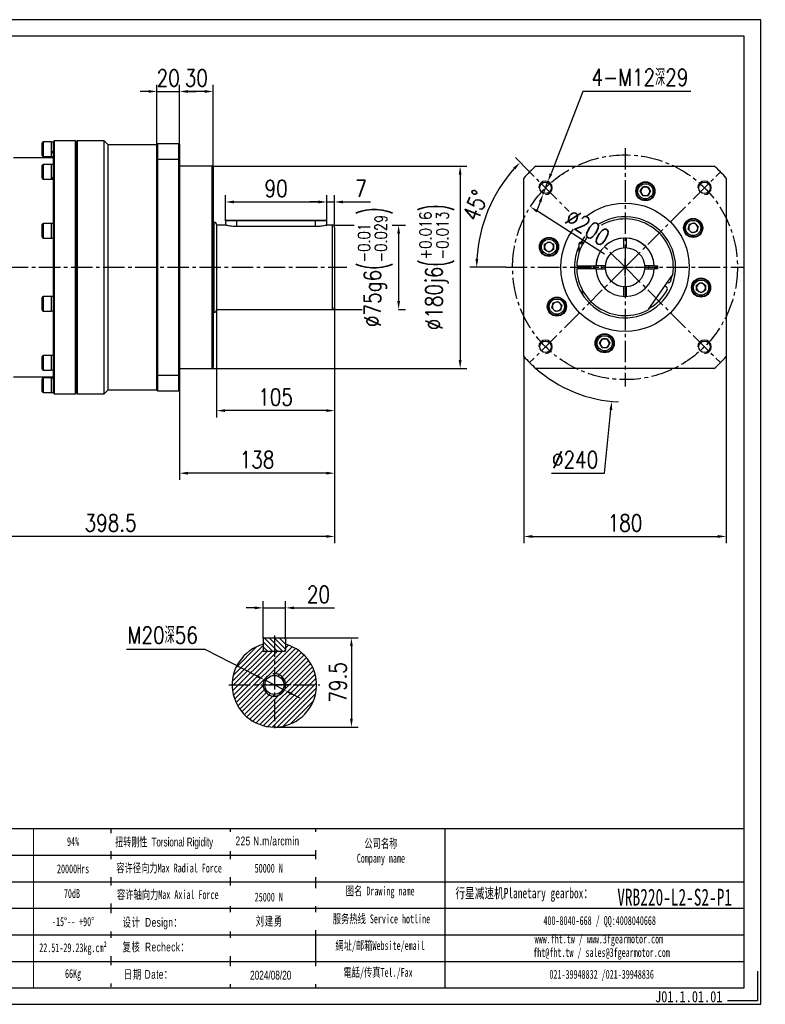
# Model space of a CAD drawing. Header units: millimetres. Extents: x 6735 to 7978, y 3609 to 4485.
# Tile 9 of 9: x 7314 to 7978, y 3609 to 4485. Entities that reach past the tile are written whole.
import ezdxf

# ---------------------------------------------------------------- set-up
doc = ezdxf.new("R2010")
doc.units = ezdxf.units.MM
doc.linetypes.add('CENTER2', pattern=[28.575, 19.05, -3.175, 3.175, -3.175])
doc.layers.get('Defpoints').update_dxf_attribs({"lineweight": 13})
for name, color, linetype in [('1轮廓实线层', 7, 'Continuous'), ('2细线层', 4, 'Continuous'), ('3中心线层', 1, 'CENTER2'), ('5剖面线层', 2, 'Continuous'), ('6文字层', 3, 'Continuous'), ('7标注层', 4, 'Continuous'), ('图框_外框线', 7, 'Continuous')]:
    doc.layers.add(name, color=color, linetype=linetype)
doc.layers.add('SLD-0', color=7, linetype='Continuous', lineweight=18)
doc.styles.add('TH_GBDIM', font='romans.shx', dxfattribs={"width": 0.8, "bigfont": 'gbcbig.shx'})
doc.styles.add('标准', font='arial.ttf', dxfattribs={"width": 0.667})
doc.styles.add('样式 1', font='txt', dxfattribs={"width": 0.8})
doc.dimstyles.new('TH_GBDIM', dxfattribs={"dimscale": 3, "dimtxt": 5, "dimasz": 2.5, "dimexe": 2, "dimexo": 0, "dimgap": 1.5, "dimtad": 1, "dimdec": 1, "dimdsep": 46, "dimtxsty": 'TH_GBDIM', "dimcen": 2.5, "dimclrd": 130, "dimclre": 130, "dimclrt": 3, "dimadec": 0, "dimazin": 2, "dimtfac": 0.714286, "dimtdec": 1, "dimtmove": 0, "dimatfit": 3, "dimfxl": 1, "dimtzin": 0, "dimlwd": -1, "dimlwe": -1, "dimarcsym": 0})

# ---------------------------------------------------------------- blocks, each defined once
blk = doc.blocks.new('*U8')
at = {"layer": '3中心线层'}
blk.add_line((-42.43, -42.43), (42.43, 42.43), dxfattribs=at)
blk = doc.blocks.new('*U7')
at = {"layer": '1轮廓实线层', "color": 0, "linetype": 'ByBlock', "lineweight": -2, "transparency": 16777216}
for p, rotation in [((-21437.75, 14078.37), 90), ((-21437.75, 13993.51), 180), ((-21352.89, 13993.51), 270)]:
    blk.add_blockref('*U8', p, dxfattribs=dict(at, rotation=rotation))
blk.add_blockref('*U8', (-21352.89, 14078.37), dxfattribs=at)
blk = doc.blocks.new('*D13')
at = {"layer": '7标注层', "color": 130}
for p, q in [((7592.42, 4302.01), (7611.93, 4302.01)), ((7645.56, 4302.01), (7657.39, 4302.01)), ((7651.39, 4294.51), (7651.39, 4234.51)), ((7592.42, 4227.01), (7619.05, 4227.01)), ((7651.39, 4227.01), (7657.39, 4227.01))]:
    blk.add_line(p, q, dxfattribs=at)
for points in [[(7652.64, 4294.51), (7650.14, 4294.51), (7651.39, 4302.01)], [(7650.14, 4234.51), (7652.64, 4234.51), (7651.39, 4227.01)]]:
    blk.add_solid(points, dxfattribs=at)
at = {"layer": 'Defpoints', "color": 0}
for p in [(7592.42, 4302.01), (7592.42, 4227.01), (7651.39, 4227.01)]:
    blk.add_point(p, dxfattribs=at)
at = {"layer": '7标注层', "color": 3, "insert": (7630.6, 4264.51), "char_height": 15, "attachment_point": 5, "rotation": 90, "style": 'TH_GBDIM'}
blk.add_mtext('{\\A1;{%%c75}{}{g6\\H0.7143x;{\\H2x;\\W0.5;(}\\S-0.01^ -0.029;{\\H2x;\\W0.5;)}}}', dxfattribs=at)
blk = doc.blocks.new('*D14')
at = {"layer": '7标注层', "color": 130}
for p, q in [((7485.42, 4354.51), (7712.09, 4354.51)), ((7706.09, 4347.01), (7706.09, 4182.01)), ((7485.42, 4174.51), (7712.09, 4174.51))]:
    blk.add_line(p, q, dxfattribs=at)
for points in [[(7707.34, 4347.01), (7704.84, 4347.01), (7706.09, 4354.51)], [(7704.84, 4182.01), (7707.34, 4182.01), (7706.09, 4174.51)]]:
    blk.add_solid(points, dxfattribs=at)
at = {"layer": 'Defpoints', "color": 0}
for p in [(7485.42, 4354.51), (7485.42, 4174.51), (7706.09, 4174.51)]:
    blk.add_point(p, dxfattribs=at)
at = {"layer": '7标注层', "color": 3, "insert": (7685.31, 4264.51), "char_height": 15, "attachment_point": 5, "rotation": 90, "style": 'TH_GBDIM'}
blk.add_mtext('{\\A1;{%%c180}{}{j6\\H0.7143x;{\\H2x;\\W0.5;(}\\S+0.016^ -0.013;{\\H2x;\\W0.5;)}}}', dxfattribs=at)
blk = doc.blocks.new('*D15')
at = {"layer": '7标注层', "color": 130}
for p, q in [((7456.42, 4374.01), (7456.42, 4426.95)), ((7486.42, 4353.51), (7486.42, 4426.95)), ((7478.92, 4420.95), (7463.92, 4420.95))]:
    blk.add_line(p, q, dxfattribs=at)
for points in [[(7463.92, 4422.2), (7463.92, 4419.7), (7456.42, 4420.95)], [(7478.92, 4419.7), (7478.92, 4422.2), (7486.42, 4420.95)]]:
    blk.add_solid(points, dxfattribs=at)
at = {"layer": 'Defpoints', "color": 0}
for p in [(7456.42, 4420.95), (7456.42, 4374.01), (7486.42, 4353.51)]:
    blk.add_point(p, dxfattribs=at)
at = {"layer": '7标注层', "color": 3, "insert": (7471.42, 4432.95), "char_height": 15, "attachment_point": 5, "style": 'TH_GBDIM'}
blk.add_mtext('30', dxfattribs=at)
blk = doc.blocks.new('*D16')
at = {"layer": '7标注层', "color": 130}
for p, q in [((7436.42, 4374.01), (7436.42, 4426.95)), ((7456.42, 4374.01), (7456.42, 4426.95)), ((7428.92, 4420.95), (7421.42, 4420.95)), ((7436.42, 4420.95), (7456.42, 4420.95)), ((7463.92, 4420.95), (7471.42, 4420.95))]:
    blk.add_line(p, q, dxfattribs=at)
for points in [[(7428.92, 4419.7), (7428.92, 4422.2), (7436.42, 4420.95)], [(7463.92, 4422.2), (7463.92, 4419.7), (7456.42, 4420.95)]]:
    blk.add_solid(points, dxfattribs=at)
at = {"layer": 'Defpoints', "color": 0}
for p in [(7456.42, 4420.95), (7436.42, 4374.01), (7456.42, 4374.01)]:
    blk.add_point(p, dxfattribs=at)
at = {"layer": '7标注层', "color": 3, "insert": (7446.42, 4432.95), "char_height": 15, "attachment_point": 5, "style": 'TH_GBDIM'}
blk.add_mtext('20', dxfattribs=at)
blk = doc.blocks.new('*D17')
at = {"layer": '7标注层', "color": 130}
for p, q in [((7497.42, 4305.71), (7497.42, 4328.61)), ((7587.42, 4305.71), (7587.42, 4328.61)), ((7504.92, 4322.61), (7579.92, 4322.61))]:
    blk.add_line(p, q, dxfattribs=at)
for points in [[(7504.92, 4323.86), (7504.92, 4321.36), (7497.42, 4322.61)], [(7579.92, 4321.36), (7579.92, 4323.86), (7587.42, 4322.61)]]:
    blk.add_solid(points, dxfattribs=at)
at = {"layer": 'Defpoints', "color": 0}
for p in [(7587.42, 4322.61), (7497.42, 4305.71), (7587.42, 4305.71)]:
    blk.add_point(p, dxfattribs=at)
at = {"layer": '7标注层', "color": 3, "insert": (7542.42, 4334.61), "char_height": 15, "attachment_point": 5, "style": 'TH_GBDIM'}
blk.add_mtext('90', dxfattribs=at)
blk = doc.blocks.new('*D18')
at = {"layer": '7标注层', "color": 130}
for p, q in [((7587.42, 4305.71), (7587.42, 4328.61)), ((7594.42, 4300.01), (7594.42, 4328.61)), ((7579.92, 4322.61), (7572.42, 4322.61)), ((7587.42, 4322.61), (7594.42, 4322.61)), ((7601.92, 4322.61), (7626.42, 4322.61))]:
    blk.add_line(p, q, dxfattribs=at)
for points in [[(7579.92, 4321.36), (7579.92, 4323.86), (7587.42, 4322.61)], [(7601.92, 4323.86), (7601.92, 4321.36), (7594.42, 4322.61)]]:
    blk.add_solid(points, dxfattribs=at)
at = {"layer": 'Defpoints', "color": 0}
for p in [(7594.42, 4322.61), (7587.42, 4305.71), (7594.42, 4300.01)]:
    blk.add_point(p, dxfattribs=at)
at = {"layer": '7标注层', "color": 3, "insert": (7617.92, 4334.61), "char_height": 15, "attachment_point": 5, "style": 'TH_GBDIM'}
blk.add_mtext('7', dxfattribs=at)
blk = doc.blocks.new('*D19')
at = {"layer": '7标注层', "color": 130}
for p, q in [((7489.42, 4227.01), (7489.42, 4130.98)), ((7594.42, 4229.01), (7594.42, 4130.98)), ((7586.92, 4136.98), (7496.92, 4136.98))]:
    blk.add_line(p, q, dxfattribs=at)
for points in [[(7496.92, 4138.23), (7496.92, 4135.73), (7489.42, 4136.98)], [(7586.92, 4135.73), (7586.92, 4138.23), (7594.42, 4136.98)]]:
    blk.add_solid(points, dxfattribs=at)
at = {"layer": 'Defpoints', "color": 0}
for p in [(7489.42, 4227.01), (7594.42, 4229.01), (7489.42, 4136.98)]:
    blk.add_point(p, dxfattribs=at)
at = {"layer": '7标注层', "color": 3, "insert": (7541.92, 4148.98), "char_height": 15, "attachment_point": 5, "style": 'TH_GBDIM'}
blk.add_mtext('105', dxfattribs=at)
blk = doc.blocks.new('*D20')
at = {"layer": '7标注层', "color": 130}
for p, q in [((7594.42, 4229.01), (7594.42, 4075.3)), ((7456.42, 4155.01), (7456.42, 4075.3)), ((7586.92, 4081.3), (7463.92, 4081.3))]:
    blk.add_line(p, q, dxfattribs=at)
for points in [[(7463.92, 4082.55), (7463.92, 4080.05), (7456.42, 4081.3)], [(7586.92, 4080.05), (7586.92, 4082.55), (7594.42, 4081.3)]]:
    blk.add_solid(points, dxfattribs=at)
at = {"layer": 'Defpoints', "color": 0}
for p in [(7594.42, 4229.01), (7456.42, 4155.01), (7456.42, 4081.3)]:
    blk.add_point(p, dxfattribs=at)
at = {"layer": '7标注层', "color": 3, "insert": (7525.42, 4093.3), "char_height": 15, "attachment_point": 5, "style": 'TH_GBDIM'}
blk.add_mtext('138', dxfattribs=at)
blk = doc.blocks.new('*D21')
at = {"layer": '7标注层', "color": 130}
for p, q in [((7594.42, 4229.01), (7594.42, 4019)), ((7195.92, 4175.31), (7195.92, 4019)), ((7586.92, 4025), (7203.42, 4025))]:
    blk.add_line(p, q, dxfattribs=at)
for points in [[(7203.42, 4026.25), (7203.42, 4023.75), (7195.92, 4025)], [(7586.92, 4023.75), (7586.92, 4026.25), (7594.42, 4025)]]:
    blk.add_solid(points, dxfattribs=at)
at = {"layer": 'Defpoints', "color": 0}
for p in [(7594.42, 4229.01), (7195.92, 4175.31), (7195.92, 4025)]:
    blk.add_point(p, dxfattribs=at)
at = {"layer": '7标注层', "color": 3, "insert": (7395.17, 4037), "char_height": 15, "attachment_point": 5, "style": 'TH_GBDIM'}
blk.add_mtext('398.5', dxfattribs=at)
blk = doc.blocks.new('*D24')
at = {"layer": '7标注层', "color": 130}
for p, q in [((7762.76, 4185.14), (7762.76, 4019)), ((7942.76, 4185.14), (7942.76, 4019)), ((7770.26, 4025), (7935.26, 4025))]:
    blk.add_line(p, q, dxfattribs=at)
for points in [[(7770.26, 4026.25), (7770.26, 4023.75), (7762.76, 4025)], [(7935.26, 4023.75), (7935.26, 4026.25), (7942.76, 4025)]]:
    blk.add_solid(points, dxfattribs=at)
at = {"layer": 'Defpoints', "color": 0}
for p in [(7762.76, 4185.14), (7942.76, 4185.14), (7942.76, 4025)]:
    blk.add_point(p, dxfattribs=at)
at = {"layer": '7标注层', "color": 3, "insert": (7852.76, 4037), "char_height": 15, "attachment_point": 5, "style": 'TH_GBDIM'}
blk.add_mtext('180', dxfattribs=at)
blk = doc.blocks.new('*D25')
at = {"layer": '7标注层', "color": 130}
for p, q in [((7815.15, 4420.95), (7786.91, 4347.81)), ((7911.24, 4420.95), (7815.15, 4420.95)), ((7779.89, 4329.62), (7784.21, 4340.82)), ((7777.19, 4322.63), (7774.48, 4315.63))]:
    blk.add_line(p, q, dxfattribs=at)
for points in [[(7785.74, 4348.26), (7788.08, 4347.36), (7784.21, 4340.82)], [(7778.35, 4322.17), (7776.02, 4323.08), (7779.89, 4329.62)]]:
    blk.add_solid(points, dxfattribs=at)
at = {"layer": 'Defpoints', "color": 0}
for p in [(7784.21, 4340.82), (7779.89, 4329.62)]:
    blk.add_point(p, dxfattribs=at)
at = {"layer": '7标注层', "color": 3, "insert": (7866.02, 4433.53), "char_height": 15, "attachment_point": 5, "style": 'TH_GBDIM'}
blk.add_mtext('{4-M12深29}{}{}', dxfattribs=at)
blk = doc.blocks.new('*D26')
at = {"layer": '7标注层', "color": 130}
for p, q in [((7852.76, 4257.01), (7852.76, 4272.01)), ((7845.26, 4264.51), (7860.26, 4264.51)), ((7834.53, 4081.3), (7840.13, 4137.63)), ((7787.46, 4081.3), (7834.53, 4081.3))]:
    blk.add_line(p, q, dxfattribs=at)
blk.add_arc((7852.76, 4264.51), 120, 228.59038, 267.18293, dxfattribs=at)
blk.add_solid([(7841.38, 4137.51), (7838.89, 4137.76), (7840.88, 4145.1)], dxfattribs=at)
at = {"layer": 'Defpoints', "color": 0}
for p in [(7864.64, 4383.92), (7840.88, 4145.1)]:
    blk.add_point(p, dxfattribs=at)
at = {"layer": '7标注层', "color": 3, "insert": (7808.32, 4093.3), "char_height": 15, "attachment_point": 5, "style": 'TH_GBDIM'}
blk.add_mtext('{∅240}{}{}', dxfattribs=at)
blk = doc.blocks.new('*D28')
at = {"layer": '7标注层', "color": 130}
for p, q in [((7523.34, 3961.45), (7515.84, 3961.45)), ((7530.84, 3934.08), (7530.84, 3967.45)), ((7530.84, 3961.45), (7550.84, 3961.45)), ((7550.84, 3934.08), (7550.84, 3967.45)), ((7558.34, 3961.45), (7594.26, 3961.45))]:
    blk.add_line(p, q, dxfattribs=at)
for points in [[(7523.34, 3960.2), (7523.34, 3962.7), (7530.84, 3961.45)], [(7558.34, 3962.7), (7558.34, 3960.2), (7550.84, 3961.45)]]:
    blk.add_solid(points, dxfattribs=at)
at = {"layer": 'Defpoints', "color": 0}
for p in [(7550.84, 3961.45), (7530.84, 3934.08), (7550.84, 3934.08)]:
    blk.add_point(p, dxfattribs=at)
at = {"layer": '7标注层', "color": 3, "insert": (7580.05, 3973.45), "char_height": 15, "attachment_point": 5, "style": 'TH_GBDIM'}
blk.add_mtext('20', dxfattribs=at)
blk = doc.blocks.new('*D29')
at = {"layer": '7标注层', "color": 130}
for p, q in [((7550.04, 3934.88), (7615.37, 3934.88)), ((7609.37, 3927.38), (7609.37, 3862.88)), ((7540.84, 3855.38), (7615.37, 3855.38))]:
    blk.add_line(p, q, dxfattribs=at)
for points in [[(7610.62, 3927.38), (7608.12, 3927.38), (7609.37, 3934.88)], [(7608.12, 3862.88), (7610.62, 3862.88), (7609.37, 3855.38)]]:
    blk.add_solid(points, dxfattribs=at)
at = {"layer": 'Defpoints', "color": 0}
for p in [(7550.04, 3934.88), (7540.84, 3855.38), (7609.37, 3855.38)]:
    blk.add_point(p, dxfattribs=at)
at = {"layer": '7标注层', "color": 3, "insert": (7597.37, 3895.13), "char_height": 15, "attachment_point": 5, "rotation": 90, "style": 'TH_GBDIM'}
blk.add_mtext('79.5', dxfattribs=at)
blk = doc.blocks.new('*D30')
at = {"layer": '7标注层', "color": 130}
for p, q in [((7409.46, 3924.58), (7478.98, 3924.58)), ((7478.98, 3924.58), (7525.26, 3900.86)), ((7549.74, 3888.32), (7531.94, 3897.44)), ((7556.41, 3884.9), (7563.09, 3881.48))]:
    blk.add_line(p, q, dxfattribs=at)
blk.add_arc((7540.84, 3892.88), 10, 117.95556, 172.5, dxfattribs=at)
for points in [[(7524.69, 3899.75), (7525.83, 3901.98), (7531.94, 3897.44)], [(7556.98, 3886.02), (7555.84, 3883.79), (7549.74, 3888.32)]]:
    blk.add_solid(points, dxfattribs=at)
at = {"layer": 'Defpoints', "color": 0}
for p in [(7531.94, 3897.44), (7549.74, 3888.32)]:
    blk.add_point(p, dxfattribs=at)
at = {"layer": '7标注层', "color": 3, "insert": (7441.54, 3937.16), "char_height": 15, "attachment_point": 5, "style": 'TH_GBDIM'}
blk.add_mtext('{M20深56}{}{}', dxfattribs=at)
blk = doc.blocks.new('*D34')
at = {"layer": '7标注层', "color": 130}
for p, q in [((7767.91, 4349.36), (7755.19, 4362.07)), ((7746.76, 4264.51), (7714.78, 4264.51))]:
    blk.add_line(p, q, dxfattribs=at)
blk.add_arc((7852.76, 4264.51), 131.98, 138.25648, 176.74352, dxfattribs=at)
for points in [[(7755.2, 4351.52), (7753.38, 4353.24), (7759.44, 4357.83)], [(7719.75, 4272.04), (7722.25, 4271.97), (7720.78, 4264.51)]]:
    blk.add_solid(points, dxfattribs=at)
at = {"layer": 'Defpoints', "color": 0}
for p in [(7767.91, 4349.36), (7738.46, 4330.5), (7746.76, 4264.51), (7852.76, 4264.51), (7958.76, 4264.51)]:
    blk.add_point(p, dxfattribs=at)
at = {"layer": '7标注层', "color": 3, "insert": (7719.74, 4319.61), "char_height": 15, "attachment_point": 5, "rotation": 67.5, "style": 'TH_GBDIM'}
blk.add_mtext('45%%d', dxfattribs=at)
blk = doc.blocks.new('*D36')
at = {"layer": '7标注层', "color": 130}
blk.add_line((7834.41, 4276.22), (7774.79, 4314.29), dxfattribs=at)
blk.add_solid([(7775.47, 4315.34), (7774.12, 4313.23), (7768.47, 4318.32)], dxfattribs=at)
at = {"layer": 'Defpoints', "color": 0}
for p in [(7768.47, 4318.32), (7937.04, 4210.7)]:
    blk.add_point(p, dxfattribs=at)
at = {"layer": '7标注层', "color": 3, "insert": (7819.49, 4299.98), "char_height": 15, "attachment_point": 5, "rotation": 327.4434, "style": 'TH_GBDIM'}
blk.add_mtext('∅200', dxfattribs=at)

msp = doc.modelspace()

# ---------------------------------------------------------------- hatches: boundary and pattern name
at = {"layer": '5剖面线层'}
h = msp.add_hatch(dxfattribs=at)
h.set_pattern_fill('ANSI31', color=256, angle=90)
h.set_pattern_definition([(135, (18438.942, -2868.3718), (-2.245064, -2.245064), [])])
h.paths.add_polyline_path([(7550.84, 3934.08), (7550.04, 3934.88), (7540.84, 3934.88), (7540.84, 3922.88), (7550.04, 3922.88), (7550.84, 3923.68)])
h.paths.add_polyline_path([(7540.84, 3934.88), (7531.64, 3934.88), (7530.84, 3934.08), (7530.84, 3923.68), (7531.64, 3922.88), (7540.84, 3922.88)])
h = msp.add_hatch(dxfattribs=at)
h.set_pattern_fill('ANSI31', color=256)
h.set_pattern_definition([(45, (18438.942, -2868.3718), (-2.245064, 2.245064), [])])
h.paths.add_polyline_path([(7550.84, 3929.03), (7550.84, 3923.68), (7550.84, 3922.88), (7550.04, 3922.88), (7540.84, 3922.88), (7540.84, 3902.88, -0.414214), (7550.84, 3892.88), (7578.34, 3892.88, 0.337188)])
h.paths.add_polyline_path([(7578.34, 3892.88), (7550.84, 3892.88, -0.414214), (7540.84, 3882.88), (7540.84, 3877.88), (7540.84, 3855.38, 0.414214)])
h.paths.add_polyline_path([(7530.84, 3892.88), (7525.84, 3892.88), (7503.34, 3892.88, 0.414214), (7540.84, 3855.38), (7540.84, 3882.88, -0.414214)])
h.paths.add_polyline_path([(7540.84, 3922.88), (7531.64, 3922.88), (7530.84, 3922.88), (7530.84, 3923.68), (7530.84, 3929.03, 0.337188), (7503.34, 3892.88), (7525.84, 3892.88), (7532.34, 3892.88, -0.414214), (7540.84, 3901.38), (7540.84, 3907.88)])
h.paths.add_polyline_path([(7540.84, 3902.88), (7540.84, 3901.38, -0.414214), (7549.34, 3892.88), (7550.84, 3892.88, 0.414214)], flags=17)
h.paths.add_polyline_path([(7550.84, 3892.88), (7549.34, 3892.88, -0.414214), (7540.84, 3884.38), (7540.84, 3882.88, 0.414214)], flags=17)
h.paths.add_polyline_path([(7540.84, 3884.38, -0.414214), (7532.34, 3892.88), (7530.84, 3892.88, 0.414214), (7540.84, 3882.88)], flags=17)

# ---------------------------------------------------------------- linework, layer by layer
at = {"layer": '1轮廓实线层', "linetype": 'Continuous', "lineweight": 30}
for p, q in [((7334.32, 4367.2), (7334.32, 4375.01)), ((7342.32, 4376.01), (7335.32, 4376.01)), ((7335.32, 4376.01), (7335.32, 4366.79)), ((7342.32, 4376.01), (7342.32, 4366.79)), ((7344.42, 4375.95), (7342.32, 4375.95)), ((7344.92, 4377.01), (7344.42, 4376.51)), ((7344.42, 4152.51), (7344.42, 4376.51)), ((7363.92, 4377.01), (7344.92, 4377.01)), ((7344.92, 4377.01), (7344.92, 4152.01)), ((7364.42, 4376.51), (7363.92, 4377.01)), ((7363.92, 4264.51), (7363.92, 4377.01)), ((7365.42, 4377.01), (7364.42, 4376.01)), ((7364.42, 4376.51), (7364.42, 4264.51)), ((7389.42, 4377.01), (7365.42, 4377.01)), ((7365.42, 4377.01), (7365.42, 4152.01)), ((7392.92, 4373.51), (7389.42, 4377.01)), ((7389.42, 4264.51), (7389.42, 4377.01)), ((7436.42, 4373.51), (7392.92, 4373.51)), ((7392.92, 4264.51), (7392.92, 4373.51)), ((7436.42, 4374.01), (7436.92, 4374.51)), ((7436.42, 4360.32), (7436.42, 4374.01)), ((7436.92, 4374.51), (7436.92, 4360.51)), ((7436.92, 4374.51), (7455.92, 4374.51)), ((7455.92, 4360.51), (7455.92, 4374.51)), ((7455.92, 4374.51), (7456.42, 4374.01)), ((7456.42, 4374.01), (7456.42, 4360.32)), ((7334.32, 4364.01), (7334.32, 4367.2)), ((7335.32, 4366.79), (7335.32, 4363.01)), ((7342.32, 4366.79), (7342.32, 4363.01)), ((7342.32, 4363.07), (7344.42, 4363.07)), ((7344.42, 4362.01), (7308.92, 4362.01)), ((7334.32, 4344.66), (7334.32, 4354.96)), ((7335.32, 4363.01), (7342.32, 4363.01)), ((7342.32, 4355.96), (7335.32, 4355.96)), ((7335.32, 4355.96), (7335.32, 4343.78)), ((7342.32, 4355.96), (7342.32, 4343.78)), ((7344.42, 4355.9), (7342.32, 4355.9)), ((7436.42, 4360.32), (7436.92, 4360.51)), ((7436.42, 4168.7), (7436.42, 4360.32)), ((7455.92, 4360.51), (7436.92, 4360.51)), ((7436.92, 4360.51), (7436.92, 4168.51)), ((7456.42, 4360.32), (7455.92, 4360.51)), ((7455.92, 4168.51), (7455.92, 4360.51)), ((7456.42, 4360.32), (7456.42, 4168.7)), ((7485.42, 4354.51), (7456.42, 4354.51)), ((7486.42, 4353.51), (7485.42, 4354.51)), ((7485.42, 4264.51), (7485.42, 4354.51)), ((7773.39, 4354.51), (7932.13, 4354.51)), ((7486.42, 4353.51), (7486.42, 4264.51)), ((7334.32, 4343.96), (7334.32, 4344.66)), ((7335.32, 4343.78), (7335.32, 4342.96)), ((7335.32, 4342.96), (7342.32, 4342.96)), ((7342.32, 4343.78), (7342.32, 4342.96)), ((7342.32, 4343.02), (7344.42, 4343.02)), ((7762.76, 4185.14), (7762.76, 4343.88)), ((7942.76, 4343.88), (7942.76, 4185.14)), ((7863.83, 4328.24), (7863.86, 4328.27)), ((7866.26, 4332.12), (7868.57, 4336.12)), ((7868.57, 4328.12), (7866.26, 4332.12)), ((7868.57, 4336.12), (7873.19, 4336.12)), ((7873.19, 4328.12), (7868.57, 4328.12)), ((7873.19, 4336.12), (7875.49, 4332.12)), ((7875.49, 4332.12), (7873.19, 4328.12)), ((7864.67, 4326.99), (7864.71, 4327.02)), ((7334.32, 4291.46), (7334.32, 4302.46)), ((7342.32, 4303.46), (7335.32, 4303.46)), ((7335.32, 4303.46), (7335.32, 4290.46)), ((7342.32, 4303.46), (7342.32, 4290.46)), ((7344.42, 4303.4), (7342.32, 4303.4)), ((7487.42, 4304.51), (7486.42, 4304.51)), ((7487.42, 4264.51), (7487.42, 4304.51)), ((7489.42, 4302.51), (7489.42, 4264.51)), ((7497.42, 4302.01), (7489.42, 4302.01)), ((7498.22, 4306.51), (7497.42, 4305.71)), ((7497.42, 4305.71), (7497.42, 4302.01)), ((7507.42, 4305.71), (7497.42, 4305.71)), ((7498.22, 4306.51), (7507.42, 4306.51)), ((7507.42, 4305.71), (7507.42, 4306.51)), ((7507.42, 4306.51), (7577.42, 4306.51)), ((7577.42, 4305.71), (7507.42, 4305.71)), ((7507.42, 4300.65), (7507.42, 4305.71)), ((7577.42, 4306.51), (7577.42, 4305.71)), ((7577.42, 4306.51), (7586.62, 4306.51)), ((7587.42, 4305.71), (7577.42, 4305.71)), ((7577.42, 4300.65), (7577.42, 4305.71)), ((7587.42, 4305.71), (7586.62, 4306.51)), ((7587.42, 4302.01), (7587.42, 4305.71)), ((7592.42, 4302.01), (7587.42, 4302.01)), ((7592.42, 4264.51), (7592.42, 4302.01)), ((7905.65, 4301.75), (7905.7, 4301.74)), ((7908.92, 4298.31), (7910.11, 4302.77)), ((7910.11, 4302.77), (7914.58, 4303.97)), ((7914.58, 4303.97), (7917.84, 4300.7)), ((7577.42, 4300.65), (7507.42, 4300.65)), ((7594.42, 4300.01), (7594.42, 4264.51)), ((7905.37, 4300.26), (7905.42, 4300.26)), ((7912.18, 4295.05), (7908.92, 4298.31)), ((7916.65, 4296.24), (7912.18, 4295.05)), ((7917.84, 4300.7), (7916.65, 4296.24)), ((7335.32, 4290.46), (7342.32, 4290.46)), ((7342.32, 4290.52), (7343.19, 4290.52)), ((7781.14, 4284.93), (7785.14, 4287.24)), ((7781.14, 4280.32), (7781.14, 4284.93)), ((7785.14, 4287.24), (7789.14, 4284.93)), ((7789.14, 4284.93), (7789.14, 4280.32)), ((7811.76, 4285.51), (7811.76, 4277.47)), ((7815.24, 4285.51), (7811.76, 4285.51)), ((7813.01, 4286.76), (7815.96, 4286.76)), ((7851.51, 4290.48), (7851.51, 4289.98)), ((7851.51, 4289.98), (7851.51, 4281.96)), ((7854.01, 4289.98), (7854.01, 4290.48)), ((7854.01, 4281.96), (7854.01, 4289.98)), ((7785.14, 4278.01), (7781.14, 4280.32)), ((7789.14, 4280.32), (7785.14, 4278.01)), ((7789.03, 4275.58), (7789, 4275.61)), ((7790.28, 4276.42), (7790.24, 4276.46)), ((7363.92, 4152.01), (7363.92, 4264.51)), ((7364.42, 4264.51), (7364.42, 4152.51)), ((7389.42, 4152.01), (7389.42, 4264.51)), ((7392.92, 4155.51), (7392.92, 4264.51)), ((7485.42, 4174.51), (7485.42, 4264.51)), ((7486.42, 4264.51), (7486.42, 4175.51)), ((7487.42, 4224.51), (7487.42, 4264.51)), ((7489.42, 4264.51), (7489.42, 4226.51)), ((7592.42, 4227.01), (7592.42, 4264.51)), ((7594.42, 4264.51), (7594.42, 4229.01)), ((7810.28, 4265.76), (7809.78, 4265.76)), ((7809.78, 4263.26), (7810.28, 4263.26)), ((7810.28, 4265.76), (7826.29, 4265.76)), ((7826.79, 4263.26), (7810.28, 4263.26)), ((7814.76, 4265.76), (7814.76, 4263.26)), ((7824.76, 4263.26), (7824.76, 4265.76)), ((7826.79, 4265.76), (7826.29, 4265.76)), ((7827.29, 4265.76), (7826.79, 4265.76)), ((7826.79, 4263.26), (7827.29, 4263.26)), ((7835.3, 4265.76), (7827.29, 4265.76)), ((7827.29, 4263.26), (7835.3, 4263.26)), ((7831.8, 4265.76), (7831.22, 4265.76)), ((7831.22, 4263.26), (7831.8, 4263.26)), ((7878.23, 4265.76), (7870.21, 4265.76)), ((7870.21, 4263.26), (7878.23, 4263.26)), ((7874.3, 4265.76), (7873.72, 4265.76)), ((7873.72, 4263.26), (7874.3, 4263.26)), ((7878.73, 4265.76), (7878.23, 4265.76)), ((7878.23, 4263.26), (7878.73, 4263.26)), ((7879.23, 4265.76), (7878.73, 4265.76)), ((7881.76, 4263.26), (7878.73, 4263.26)), ((7879.23, 4265.76), (7881.76, 4265.76)), ((7881.76, 4265.76), (7881.76, 4263.26)), ((7895.28, 4258.11), (7894.62, 4257.17)), ((7873.97, 4227.68), (7894.62, 4257.17)), ((7890.37, 4251.1), (7890.76, 4250.93)), ((7915.24, 4252.59), (7915.27, 4252.55)), ((7916.37, 4248.7), (7920.37, 4251.01)), ((7916.49, 4253.44), (7916.52, 4253.4)), ((7920.37, 4251.01), (7924.37, 4248.7)), ((7814.76, 4244.38), (7814.76, 4242.16)), ((7814.76, 4242.16), (7815.16, 4241.76)), ((7814.76, 4242.16), (7816.02, 4242.16)), ((7816.27, 4241.76), (7815.16, 4241.76)), ((7851.51, 4247.05), (7851.51, 4238.54)), ((7854.01, 4238.54), (7854.01, 4247.05)), ((7889.23, 4247.24), (7888.02, 4247.74)), ((7916.37, 4244.08), (7916.37, 4248.7)), ((7920.37, 4241.77), (7916.37, 4244.08)), ((7924.37, 4244.08), (7920.37, 4241.77)), ((7924.37, 4248.7), (7924.37, 4244.08)), ((7334.32, 4226.56), (7334.32, 4237.56)), ((7342.32, 4238.56), (7335.32, 4238.56)), ((7335.32, 4238.56), (7335.32, 4225.56)), ((7342.32, 4238.56), (7342.32, 4225.56)), ((7344.42, 4238.5), (7342.32, 4238.5)), ((7787.68, 4228.31), (7788.87, 4232.77)), ((7788.87, 4232.77), (7793.33, 4233.97)), ((7793.33, 4233.97), (7796.6, 4230.7)), ((7335.32, 4225.56), (7342.32, 4225.56)), ((7342.32, 4225.62), (7344.42, 4225.62)), ((7486.42, 4224.51), (7487.42, 4224.51)), ((7489.42, 4227.01), (7497.42, 4227.01)), ((7497.42, 4227.01), (7592.42, 4227.01)), ((7790.94, 4225.05), (7787.68, 4228.31)), ((7795.4, 4226.24), (7790.94, 4225.05)), ((7796.6, 4230.7), (7795.4, 4226.24)), ((7799.87, 4227.27), (7799.82, 4227.28)), ((7800.15, 4228.75), (7800.1, 4228.76)), ((7873.97, 4227.68), (7873.31, 4226.74)), ((7830.02, 4196.89), (7832.33, 4200.89)), ((7832.33, 4192.89), (7830.02, 4196.89)), ((7832.33, 4200.89), (7836.95, 4200.89)), ((7836.95, 4200.89), (7839.26, 4196.89)), ((7839.26, 4196.89), (7836.95, 4192.89)), ((7840.84, 4202.03), (7840.8, 4201.99)), ((7841.69, 4200.78), (7841.65, 4200.75)), ((7836.95, 4192.89), (7832.33, 4192.89)), ((7334.32, 4174.06), (7334.32, 4185.06)), ((7342.32, 4186.06), (7335.32, 4186.06)), ((7335.32, 4186.06), (7335.32, 4173.06)), ((7342.32, 4186.06), (7342.32, 4173.06)), ((7344.42, 4186), (7342.32, 4186)), ((7335.32, 4173.06), (7342.32, 4173.06)), ((7342.32, 4173.12), (7344.42, 4173.12)), ((7456.42, 4174.51), (7485.42, 4174.51)), ((7485.42, 4174.51), (7486.42, 4175.51)), ((7932.13, 4174.51), (7773.39, 4174.51)), ((7308.92, 4167.01), (7344.42, 4167.01)), ((7334.32, 4154.01), (7334.32, 4165.01)), ((7342.32, 4166.01), (7335.32, 4166.01)), ((7335.32, 4166.01), (7335.32, 4153.01)), ((7342.32, 4166.01), (7342.32, 4153.01)), ((7344.42, 4165.95), (7342.32, 4165.95)), ((7436.42, 4155.01), (7436.42, 4168.7)), ((7436.42, 4168.7), (7436.92, 4168.51)), ((7436.92, 4168.51), (7436.92, 4154.51)), ((7436.92, 4168.51), (7455.92, 4168.51)), ((7456.42, 4168.7), (7455.92, 4168.51)), ((7455.92, 4154.51), (7455.92, 4168.51)), ((7456.42, 4168.7), (7456.42, 4155.01)), ((7335.32, 4153.01), (7342.32, 4153.01)), ((7342.32, 4153.07), (7344.42, 4153.07)), ((7364.42, 4153.01), (7365.42, 4152.01)), ((7389.42, 4152.01), (7392.92, 4155.51)), ((7392.92, 4155.51), (7436.42, 4155.51)), ((7436.92, 4154.51), (7436.42, 4155.01)), ((7436.92, 4154.51), (7455.92, 4154.51)), ((7456.42, 4155.01), (7455.92, 4154.51)), ((7344.42, 4152.51), (7344.92, 4152.01)), ((7344.92, 4152.01), (7363.92, 4152.01)), ((7363.92, 4152.01), (7364.42, 4152.51)), ((7365.42, 4152.01), (7389.42, 4152.01))]:
    msp.add_line(p, q, dxfattribs=at)
at = {"layer": '1轮廓实线层'}
for p, q in [((7531.64, 3934.88), (7530.84, 3934.08)), ((7530.84, 3934.08), (7530.84, 3923.68)), ((7531.64, 3934.88), (7550.04, 3934.88)), ((7550.04, 3934.88), (7550.84, 3934.08)), ((7550.84, 3934.08), (7550.84, 3923.68)), ((7530.84, 3923.68), (7531.64, 3922.88)), ((7530.84, 3923.68), (7530.84, 3922.88)), ((7530.84, 3922.88), (7531.64, 3922.88)), ((7531.64, 3922.88), (7550.04, 3922.88)), ((7550.04, 3922.88), (7550.84, 3923.68)), ((7550.04, 3922.88), (7550.84, 3922.88)), ((7550.84, 3922.88), (7550.84, 3923.68))]:
    msp.add_line(p, q, dxfattribs=at)
at = {"layer": '1轮廓实线层', "linetype": 'Continuous', "lineweight": 30, "flags": 128}
for points in [[(7810.27, 4265.59), (7810.26, 4264.51), (7810.28, 4263.26)], [(7881.19, 4263.26), (7881.21, 4264.51), (7881.19, 4265.76)], [(7893.44, 4252.2), (7894.23, 4255.22), (7894.62, 4257.17)]]:
    msp.add_lwpolyline(points, dxfattribs=at)
at = {"layer": '1轮廓实线层', "linetype": 'Continuous', "lineweight": 30}
for centre, radius in [((7782.05, 4335.22), 5.1), ((7870.88, 4332.12), 8.5), ((7870.88, 4332.12), 8), ((7870.88, 4332.12), 6.75), ((7923.47, 4335.22), 5.1), ((7852.76, 4264.51), 57.15), ((7913.38, 4299.51), 8.5), ((7913.38, 4299.51), 8), ((7913.38, 4299.51), 6.75), ((7785.14, 4282.63), 8.5), ((7785.14, 4282.63), 8), ((7785.14, 4282.63), 6.75), ((7920.37, 4246.39), 8.5), ((7920.37, 4246.39), 8), ((7920.37, 4246.39), 6.75), ((7792.14, 4229.51), 8.5), ((7792.14, 4229.51), 8), ((7792.14, 4229.51), 6.75), ((7834.64, 4196.89), 8.5), ((7782.05, 4193.8), 5.1), ((7834.64, 4196.89), 8), ((7834.64, 4196.89), 6.75), ((7923.47, 4193.8), 5.1)]:
    msp.add_circle(centre, radius, dxfattribs=at)
at = {"layer": '1轮廓实线层'}
msp.add_circle((7540.84, 3892.88), 8.5, dxfattribs=at)
at = {"layer": '1轮廓实线层', "linetype": 'Continuous', "lineweight": 30}
for centre, radius, start, end in [((7335.32, 4375.01), 1, 90, 180), ((7335.32, 4364.01), 1, 180, 270), ((7335.32, 4354.96), 1, 90, 180), ((7852.76, 4264.51), 120, 131.40962, 138.59038), ((7852.76, 4264.51), 120, 41.40962, 48.59038), ((7335.32, 4343.96), 1, 180, 270), ((7870.88, 4332.12), 8.05, 219.60851, 208.86147), ((7870.88, 4332.12), 8.05, 208.86147, 219.60851), ((7870.88, 4332.12), 4, 150, 210), ((7870.88, 4332.12), 4, 90, 150), ((7870.88, 4332.12), 4, 210, 270), ((7870.88, 4332.12), 4, 30, 90), ((7870.88, 4332.12), 4, 270, 330), ((7870.88, 4332.12), 4, 330, 30), ((7335.32, 4302.46), 1, 90, 180), ((7487.42, 4302.51), 2, 0, 90), ((7592.42, 4300.01), 2, 0, 90), ((7852.76, 4264.51), 45, 180, 150.36688), ((7852.76, 4264.51), 43, 351.44673, 178.33419), ((7913.38, 4299.51), 8.05, 174.60851, 163.86147), ((7913.38, 4299.51), 8.05, 163.86147, 174.60851), ((7913.38, 4299.51), 4, 105, 165), ((7913.38, 4299.51), 4, 45, 105), ((7913.38, 4299.51), 4, 345, 45), ((7913.38, 4299.51), 4, 165, 225), ((7913.38, 4299.51), 4, 225, 285), ((7913.38, 4299.51), 4, 285, 345), ((7335.32, 4291.46), 1, 180, 270), ((7785.14, 4282.63), 8.05, 309.60851, 298.86147), ((7785.14, 4282.63), 4, 120, 180), ((7785.14, 4282.63), 4, 60, 120), ((7785.14, 4282.63), 4, 0, 60), ((7813.01, 4285.51), 1.25, 90, 180), ((7852.76, 4264.51), 26, 2.75567, 177.24433), ((7852.76, 4264.51), 26, 92.75567, 177.24433), ((7852.76, 4264.51), 26, 2.75567, 87.24433), ((7785.14, 4282.63), 4, 180, 240), ((7785.14, 4282.63), 4, 240, 300), ((7785.14, 4282.63), 4, 300, 0), ((7785.14, 4282.63), 8.05, 298.86147, 309.60851), ((7852.76, 4264.51), 45, 155.65935, 180), ((7852.76, 4264.51), 43, 181.66581, 298.55327), ((7852.76, 4264.51), 27.5, 177.39475, 182.60525), ((7852.76, 4264.51), 26, 182.75567, 357.24433), ((7852.76, 4264.51), 21.1, 176.60371, 183.39629), ((7852.76, 4264.51), 21.1, 356.60371, 3.39629), ((7852.76, 4264.51), 27.5, 357.39475, 2.60525), ((7891.52, 4252.78), 2, 247.5, 343.16808), ((7920.37, 4246.39), 8.05, 129.60851, 118.86147), ((7920.37, 4246.39), 8.05, 118.86147, 129.60851), ((7920.37, 4246.39), 4, 120, 180), ((7920.37, 4246.39), 4, 60, 120), ((7920.37, 4246.39), 4, 0, 60), ((7852.76, 4264.51), 42.5, 299.94238, 331.83192), ((7888.46, 4245.39), 2, 331.83192, 67.5), ((7920.37, 4246.39), 4, 180, 240), ((7920.37, 4246.39), 4, 240, 300), ((7920.37, 4246.39), 4, 300, 0), ((7335.32, 4237.56), 1, 90, 180), ((7792.14, 4229.51), 8.05, 354.60851, 343.86147), ((7792.14, 4229.51), 4, 105, 165), ((7792.14, 4229.51), 4, 45, 105), ((7792.14, 4229.51), 4, 345, 45), ((7335.32, 4226.56), 1, 180, 270), ((7487.42, 4226.51), 2, 270, 0), ((7592.42, 4229.01), 2, 270, 0), ((7792.14, 4229.51), 4, 165, 225), ((7792.14, 4229.51), 4, 225, 285), ((7792.14, 4229.51), 4, 285, 345), ((7792.14, 4229.51), 8.05, 343.86147, 354.60851), ((7834.64, 4196.89), 8.05, 39.60851, 28.86147), ((7834.64, 4196.89), 4, 150, 210), ((7834.64, 4196.89), 4, 90, 150), ((7834.64, 4196.89), 4, 30, 90), ((7834.64, 4196.89), 4, 330, 30), ((7834.64, 4196.89), 8.05, 28.86147, 39.60851), ((7834.64, 4196.89), 4, 210, 270), ((7834.64, 4196.89), 4, 270, 330), ((7335.32, 4185.06), 1, 90, 180), ((7852.76, 4264.51), 120, 221.40962, 228.59038), ((7852.76, 4264.51), 120, 311.40962, 318.59038), ((7335.32, 4174.06), 1, 180, 270), ((7335.32, 4165.01), 1, 90, 180), ((7335.32, 4154.01), 1, 180, 270)]:
    msp.add_arc(centre, radius, start, end, dxfattribs=at)
at = {"layer": '1轮廓实线层'}
msp.add_arc((7540.84, 3892.88), 37.5, 105.46601, 74.53399, dxfattribs=at)
at = {"layer": '1轮廓实线层', "linetype": 'Continuous', "lineweight": 30}
for centre, major_axis, ratio, start_param, end_param in [((7342.32, 4369.51), (11.11, 6.16), 0.170131, 4.618347, 4.807744), ((7344.42, 4369.51), (7.48, 4.15), 0.170131, 4.335216, 4.618347), ((7344.42, 4369.51), (11.11, 6.16), 0.170131, 4.42895, 4.618347), ((7342.32, 4349.46), (11, 4.24), 0.440649, 4.544024, 4.733421), ((7344.42, 4349.46), (11, 4.24), 0.440649, 4.354627, 4.544024), ((7342.32, 4296.96), (11.15, -0.75), 0.573893, 4.828382, 4.940142), ((7344.42, 4296.96), (11.15, -0.75), 0.573893, 4.733824, 4.750745)]:
    msp.add_ellipse(centre, major_axis=major_axis, ratio=ratio, start_param=start_param, end_param=end_param, dxfattribs=at)
for points, knots in [([(7507.42, 4300.65), (7506.32, 4300.68), (7504.12, 4300.74), (7501.16, 4301.16), (7498.9, 4301.62), (7497.57, 4301.97), (7497.55, 4301.98), (7497.54, 4301.98)], [0, 0, 0, 0, 0.209595, 0.419008, 0.633162, 0.850675, 1, 1, 1, 1]), ([(7587.3, 4301.98), (7587.34, 4301.99), (7587.48, 4302.02), (7586.64, 4301.8), (7584.85, 4301.38), (7582.13, 4300.92), (7579.49, 4300.67), (7577.89, 4300.66), (7577.42, 4300.65)], [0, 0, 0, 0, 0.063102, 0.270064, 0.479138, 0.694622, 0.911352, 1, 1, 1, 1])]:
    msp.add_open_spline(points, degree=3, knots=knots, dxfattribs=at)
at = {"layer": '2细线层'}
for centre, radius, start, end in [((7782.05, 4335.22), 6, 270, 180), ((7923.47, 4335.22), 6, 270, 180), ((7782.05, 4193.8), 6, 270, 180), ((7923.47, 4193.8), 6, 270, 180), ((7540.84, 3892.88), 10, 172.5, 97.5)]:
    msp.add_arc(centre, radius, start, end, dxfattribs=at)
at = {"layer": '3中心线层'}
for p, q in [((7852.76, 4370.51), (7852.76, 4158.51)), ((7188.55, 4264.51), (7605.44, 4264.51)), ((7746.76, 4264.51), (7958.76, 4264.51)), ((7540.84, 3936.84), (7540.84, 3852.38)), ((7540.84, 3907.88), (7540.84, 3877.88)), ((7500.34, 3892.88), (7581.34, 3892.88)), ((7555.84, 3892.88), (7525.84, 3892.88))]:
    msp.add_line(p, q, dxfattribs=at)
msp.add_circle((7852.76, 4264.51), 100, dxfattribs=at)
at = {"layer": 'SLD-0'}
msp.add_line((7326.46, 3765.04), (7326.46, 3623.45), dxfattribs=at)
at = {"layer": '图框_外框线'}
for p, q in [((6843.99, 3765.04), (7958.74, 3765.04)), ((7395.38, 3765.04), (7395.38, 3624.24)), ((7501.6, 3765.04), (7501.6, 3623.45)), ((7577.33, 3765.04), (7577.33, 3623.45)), ((7692.43, 3765.04), (7692.43, 3623.45)), ((6950.82, 3741.42), (7577.33, 3741.42)), ((6843.99, 3717.79), (7958.74, 3717.79)), ((6950.82, 3694.17), (7958.74, 3694.17)), ((6950.82, 3670.54), (7958.74, 3670.54)), ((6950.82, 3646.92), (7958.74, 3646.92))]:
    msp.add_line(p, q, dxfattribs=at)
at = {"layer": '图框_外框线', "color": 3}
msp.add_lwpolyline([(6734.55, 3608.7), (7973.49, 3608.7), (7973.49, 4484.81), (6734.55, 4484.81)], close=True, dxfattribs=at)
at = {"layer": '图框_外框线', "color": 3, "lineweight": 25}
msp.add_lwpolyline([(6808.29, 3623.45), (7958.74, 3623.45), (7958.74, 4470.06), (6808.29, 4470.06)], close=True, dxfattribs=at)
at = {"layer": '图框_外框线', "color": 3}
msp.add_lwpolyline([(7970.54, 3638.2), (7970.54, 3611.65), (7943.99, 3611.65)], dxfattribs=at)

# ---------------------------------------------------------------- block references
at = {"layer": '1轮廓实线层'}
msp.add_blockref('*U7', (29248.08, -9771.43), dxfattribs=at)

# ---------------------------------------------------------------- texts
at = {"layer": '6文字层', "insert": (7879.52, 3620.54), "char_height": 10, "width": 96.2582, "attachment_point": 1, "style": '样式 1'}
msp.add_mtext('J01.1.01.01', dxfattribs=at)
at = {"layer": 'SLD-0', "color": 1, "attachment_point": 2, "style": '标准'}
for s, insert, char_height, width in [('{\\fSimSun|b1|i0|c134|p2;94%}', (7361.77, 3757.5), 7.875, 100.7109), ('{\\fSimSun|b1|i0|c134|p2;公司名称\\PCompany name}', (7635.61, 3755.72), 7.875, 100.7109), ('{\\fSimSun|b1|i0|c134|p2;20000Hrs}', (7361.77, 3733.23), 7.875, 100.7109), ('{\\fSimSun|b1|i0|c134|p2;70dB}', (7360.8, 3711.25), 7.875, 100.7109), ('{\\fSimSun|b1|i0|c134|p2;图名 Drawing name}', (7634.96, 3713.44), 7.875, 100.7109), ('{\\fSimSun|b1|i0|c134|p2;  \\H1.1667x;行星减速机Planetary gearbox\\fSimSun|b0|i0|c134|p2;：}', (7759.52, 3712.24), 7.875, 145.4051), ('\\pxt2.625;{\\fSimSun|b1|i0|c134|p2;\\C256;VRB220-L2-S2-P1}', (7896.9, 3711.54), 15, 100.7109), ('{\\fSimSun|b1|i0|c134|p2;服务热线 Service hotline}', (7636.08, 3688.68), 7.875, 100.7109), ('{\\fSimSun|b1|i0|c134|p2;-15%%D-- +90%%D}', (7361.77, 3686.21), 7.875, 100.7109), ('{\\fSimSun|b1|i0|c134|p2;400-8040-668 / QQ:4008040668}', (7830.2, 3687.17), 7.875, 175.7636), ('{\\fSimSun|b1|i0|c134|p2;www.fht.tw / www.3fgearmotor.com }', (7829.48, 3670.77), 7.875, 132.7558), ('{\\fSimSun|b1|i0|c134|p2;22.51-29.23kg.cm²}', (7361.77, 3662.99), 7.875, 100.7109), ('{\\fSimSun|b1|i0|c134|p2;網址/邮箱Website/email}', (7634.85, 3664.95), 7.875, 100.7109), ('\\pxt12;{\\fSimSun|b1|i0|c134|p2;fht@fht.tw / sales@3fgearmotor.com }', (7831.88, 3658.78), 7.875, 167.3306), ('{\\fSimSun|b1|i0|c134|p2;66Kg}', (7361.77, 3639.96), 7.875, 100.7109), ('{\\fSimSun|b1|i0|c134|p2;電話/传真Tel./Fax}', (7633.09, 3641.04), 7.875, 100.7109), ('{\\fSimSun|b1|i0|c134|p2;021-39948832 /021-39948836 }', (7831.96, 3639.32), 7.875, 100.7109)]:
    msp.add_mtext(s, dxfattribs=dict(at, insert=insert, char_height=char_height, width=width))

# ---------------------------------------------------------------- dimensions: what is measured, and where the dimension line sits
at = {"layer": '7标注层'}
for base, p1, p2, picture, middle in [((7456.42, 4420.95), (7436.42, 4374.01), (7456.42, 4374.01), '*D16', (7446.42, 4420.95)), ((7456.42, 4420.95), (7486.42, 4353.51), (7456.42, 4374.01), '*D15', (7471.42, 4420.95)), ((7195.92, 4025), (7594.42, 4229.01), (7195.92, 4175.31), '*D21', (7395.17, 4025)), ((7456.42, 4081.3), (7594.42, 4229.01), (7456.42, 4155.01), '*D20', (7525.42, 4081.3)), ((7489.42, 4136.98), (7594.42, 4229.01), (7489.42, 4227.01), '*D19', (7541.92, 4136.98)), ((7942.76, 4025), (7762.76, 4185.14), (7942.76, 4185.14), '*D24', (7852.76, 4025))]:
    dim = msp.add_linear_dim(base=base, p1=p1, p2=p2, dimstyle='TH_GBDIM', dxfattribs=at)
    dim.commit()
    dim.dimension.update_dxf_attribs({"geometry": picture, "text_midpoint": middle, "dimtype": 160})
for p1, p2, text, override, picture, middle in [((7779.89, 4329.62), (7784.21, 4340.82), '{4-M12深29}{}{}', {"dimtoh": 1}, '*D25', (7866.02, 4420.95)), ((7864.64, 4383.92), (7840.88, 4145.1), '{<>}{}{}', {"dimtih": 1, "dimtoh": 1, "dimtofl": 0}, '*D26', (7808.32, 4081.3)), ((7549.74, 3888.32), (7531.94, 3897.44), '{M20深56}{}{}', {"dimtoh": 1}, '*D30', (7441.54, 3924.58))]:
    dim = msp.add_diameter_dim_2p(p1=p1, p2=p2, text=text, dimstyle='TH_GBDIM', override=override, dxfattribs=at)
    dim.commit()
    dim.dimension.update_dxf_attribs({"geometry": picture, "text_midpoint": middle, "dimtype": 163})
for base, p1, p2, text, override, picture, middle in [((7706.09, 4174.51), (7485.42, 4354.51), (7485.42, 4174.51), '{\\A1;{%%c<>}{}{j6\\H0.7143x;{\\H2x;\\W0.5;(}\\S+0.016^ -0.013;{\\H2x;\\W0.5;)}}}', {"dimtp": 0.016, "dimtm": 0.013, "dimtdec": 3, "dimtzin": 8}, '*D14', (7706.09, 4264.51)), ((7651.39, 4227.01), (7592.42, 4302.01), (7592.42, 4227.01), '{\\A1;{%%c<>}{}{g6\\H0.7143x;{\\H2x;\\W0.5;(}\\S-0.01^ -0.029;{\\H2x;\\W0.5;)}}}', {"dimtp": -0.01, "dimtm": 0.029, "dimtdec": 3, "dimtzin": 8}, '*D13', (7651.39, 4264.51))]:
    dim = msp.add_linear_dim(base=base, p1=p1, p2=p2, angle=90, text=text, dimstyle='TH_GBDIM', override=override, dxfattribs=at)
    dim.commit()
    dim.dimension.update_dxf_attribs({"geometry": picture, "text_midpoint": middle, "dimtype": 160})
dim = msp.add_angular_dim_2l(base=(7738.46, 4330.5), line1=((7746.76, 4264.51), (7958.76, 4264.51)), line2=((7852.76, 4264.51), (7767.91, 4349.36)), dimstyle='TH_GBDIM', dxfattribs=at)
dim.commit()
dim.dimension.update_dxf_attribs({"geometry": '*D34', "text_midpoint": (7719.74, 4319.61)})
for base, p1, p2, picture, middle in [((7587.42, 4322.61), (7497.42, 4305.71), (7587.42, 4305.71), '*D17', (7542.42, 4334.61)), ((7594.42, 4322.61), (7587.42, 4305.71), (7594.42, 4300.01), '*D18', (7617.92, 4334.61)), ((7550.84, 3961.45), (7530.84, 3934.08), (7550.84, 3934.08), '*D28', (7580.05, 3973.45))]:
    dim = msp.add_linear_dim(base=base, p1=p1, p2=p2, dimstyle='TH_GBDIM', dxfattribs=at)
    dim.commit()
    dim.dimension.update_dxf_attribs({"geometry": picture, "text_midpoint": middle})
dim = msp.add_linear_dim(base=(7609.37, 3855.38), p1=(7550.04, 3934.88), p2=(7540.84, 3855.38), angle=90, dimstyle='TH_GBDIM', dxfattribs=at)
dim.commit()
dim.dimension.update_dxf_attribs({"geometry": '*D29', "text_midpoint": (7597.37, 3895.13)})

# ---------------------------------------------------------------- next in the draw order: texts
at = {"layer": 'SLD-0', "color": 1, "char_height": 7.875, "attachment_point": 2, "style": '标准', "bg_fill": 2}
for s, insert, width in [('{\\T1.1;225 N.m/arcmin}', (7534.75, 3757.96), 100.7109), ('{\\f宋体|b0|i0|c134|p2;容许径向力Max Radial Force}', (7447.18, 3733.87), 133.8242), ('{\\fSimSun|b0|i0|c134|p2;\\T1.1;设计 \\fArial|b0|i0|c0|p34;Design\\fSimSun|b0|i0|c134|p2;：}', (7432.43, 3685.57), 133.8242), ('{\\fSimSun|b0|i0|c134|p2;\\T1.1;复核 \\fArial|b0|i0|c0|p34;Recheck\\fSimSun|b0|i0|c134|p2;：}', (7435.51, 3663.62), 133.8242), ('{\\T1.1;日期 Date：}', (7428.81, 3639.3), 133.8242), ('2024/08/20', (7537.6, 3638.56), 133.8242)]:
    msp.add_mtext(s, dxfattribs=dict(at, insert=insert, width=width))

# ---------------------------------------------------------------- next in the draw order: wipeouts: each hides what was drawn before it
msp.add_wipeout([(7797.05, 4304.7), (7805.77, 4318.36), (7841.94, 4295.26), (7833.22, 4281.61)]).dxf.layer = '1轮廓实线层'

# ---------------------------------------------------------------- next in the draw order: linework, layer by layer
at = {"layer": '1轮廓实线层'}
msp.add_circle((7852.76, 4264.51), 17.5, dxfattribs=at)

# ---------------------------------------------------------------- next in the draw order: texts
at = {"layer": 'SLD-0', "color": 1, "char_height": 7.875, "width": 133.8242, "attachment_point": 2, "style": '标准', "bg_fill": 2}
for s, insert in [('{\\f宋体|b0|i0|c134|p2;\\W0.65;扭转刚性 \\fArial|b0|i0|c0|p34;Torsional Rigidity}', (7442.82, 3757.02)), ('{\\fSimSun|b1|i0|c134|p2;50000 N}', (7535.81, 3733.73)), ('{\\f宋体|b0|i0|c134|p2;容许轴向力Max Axial Force}', (7446.02, 3710.24)), ('{\\fSimSun|b0|i0|c134|p2;\\T1.1;刘建勇 }', (7536.38, 3686.6))]:
    msp.add_mtext(s, dxfattribs=dict(at, insert=insert))

# ---------------------------------------------------------------- next in the draw order: dimensions: what is measured, and where the dimension line sits
at = {"layer": '7标注层'}
dim = msp.add_diameter_dim_2p(p1=(7937.04, 4210.7), p2=(7768.47, 4318.32), dimstyle='TH_GBDIM', dxfattribs=at)
dim.commit()
dim.dimension.update_dxf_attribs({"geometry": '*D36', "text_midpoint": (7813.04, 4289.87), "dimtype": 163})

# ---------------------------------------------------------------- next in the draw order: texts
at = {"layer": 'SLD-0', "color": 1, "insert": (7535.87, 3708.08), "char_height": 7.875, "width": 133.8242, "attachment_point": 2, "style": '标准', "bg_fill": 2}
msp.add_mtext('{\\fSimSun|b1|i0|c134|p2;25000 N}', dxfattribs=at)

doc.saveas('drawing.dxf')
